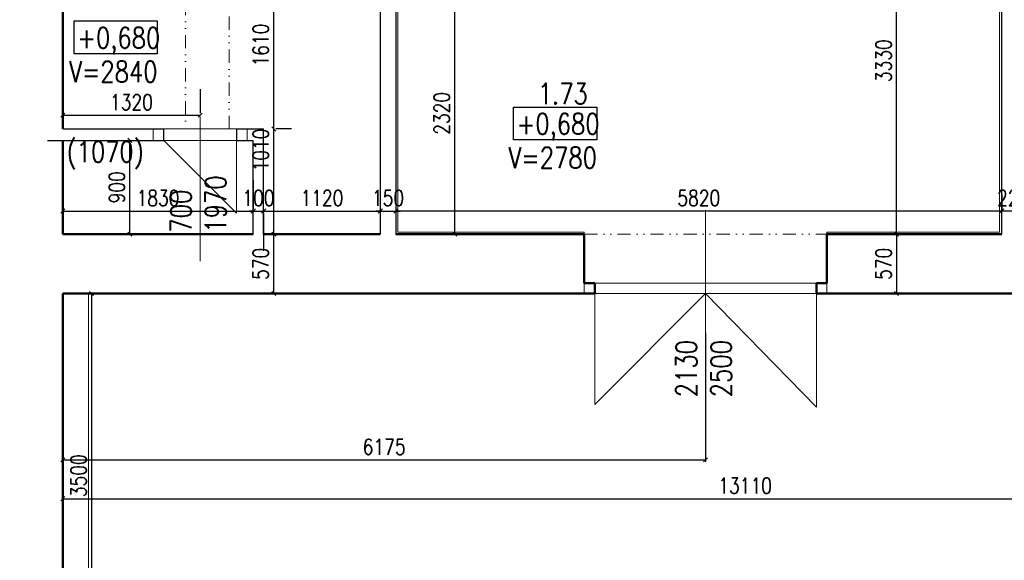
# Model space of a CAD drawing. Header units: millimetres. Extents: x -238874 to 551972, y -298952 to 658415.
# Tile 139 of 256: x 69474 to 78933, y 46209 to 51399. Entities that reach past the tile are written whole.
import ezdxf

# ---------------------------------------------------------------- set-up
doc = ezdxf.new("R2010")
doc.units = ezdxf.units.MM
doc.header["$LTSCALE"] = 20
doc.linetypes.add('DIVIDE2', pattern=[15.875, 6.35, -3.175, 0, -3.175, 0, -3.175])
for name, color, linetype, lineweight in [('CKTEXTY_MALE', 140, 'Continuous', 18), ('NOSNÉ', 8, 'Continuous', 50), ('PRUCHODY', 7, 'Continuous', 18)]:
    doc.layers.add(name, color=color, linetype=linetype, lineweight=lineweight)
for name, color, linetype in [('CZ', 255, 'Continuous'), ('KOTY', 8, 'Continuous'), ('ZDP', 50, 'Continuous')]:
    doc.layers.add(name, color=color, linetype=linetype)
doc.styles.add('SIMPLEX', font='SIMPLEX.shx', dxfattribs={"width": 0.8, "bigfont": 'CAD13.shx'})
doc.styles.get("Standard").update_dxf_attribs({"font": 'simplex.shx', "width": 0.8})
doc.dimstyles.new('CKA', dxfattribs={"dimtxt": 200, "dimasz": 40, "dimexe": 20, "dimexo": 0.2, "dimgap": 50, "dimtad": 1, "dimdec": 0, "dimrnd": 1, "dimzin": 0, "dimdsep": 46, "dimtxsty": 'Standard', "dimblk1": 'OBLIQUE', "dimblk2": 'OBLIQUE', "dimsah": 1, "dimcen": 0.09, "dimclrd": 253, "dimclre": 253, "dimclrt": 253, "dimadec": 0, "dimazin": 0, "dimtfac": 1, "dimtdec": 0, "dimtix": 1, "dimtmove": 2, "dimatfit": 3, "dimfxl": 1, "dimtolj": 1, "dimtzin": 0, "dimarcsym": 0})

# ---------------------------------------------------------------- blocks, each defined once
blk = doc.blocks.new('_OBLIQUE')
at = {"color": 0, "linetype": 'ByBlock'}
blk.add_line((-0.5, -0.5), (0.5, 0.5), dxfattribs=at)
blk = doc.blocks.new('*D687')
at = {"layer": 'DEFPOINTS', "color": 0, "transparency": 16777216}
for p in [(71818, 49561.9), (72938, 49561.9), (72938, 49476.8)]:
    blk.add_point(p, dxfattribs=at)
at = {"layer": 'KOTY', "lineweight": -2, "transparency": 16777216}
for p, q in [((72938, 49857.5), (72938, 49581.9)), ((71818, 49561.9), (72938, 49561.9))]:
    blk.add_line(p, q, dxfattribs=at)
at = {"layer": 'KOTY', "lineweight": -2, "transparency": 16777216, "xscale": 40, "yscale": 40, "zscale": 40, "rotation": 180}
blk.add_blockref('_OBLIQUE', (71818, 49561.9), dxfattribs=at)
at = {"layer": 'KOTY', "lineweight": -2, "transparency": 16777216, "xscale": 40, "yscale": 40, "zscale": 40}
blk.add_blockref('_OBLIQUE', (72938, 49561.9), dxfattribs=at)
at = {"layer": 'KOTY', "transparency": 16777216, "insert": (72378, 49686.9), "char_height": 150, "attachment_point": 5, "style": 'SIMPLEX'}
blk.add_mtext('\\A1;1120', dxfattribs=at)
blk = doc.blocks.new('*D689')
at = {"layer": 'DEFPOINTS', "color": 0, "transparency": 16777216}
for p in [(69888, 48770), (76063, 48770), (76063, 47172.8)]:
    blk.add_point(p, dxfattribs=at)
at = {"layer": 'KOTY', "lineweight": -2, "transparency": 16777216}
for p, q in [((76063, 48389.3), (76063, 47152.8)), ((69888, 47172.8), (76063, 47172.8))]:
    blk.add_line(p, q, dxfattribs=at)
at = {"layer": 'KOTY', "lineweight": -2, "transparency": 16777216, "xscale": 40, "yscale": 40, "zscale": 40, "rotation": 180}
blk.add_blockref('_OBLIQUE', (69888, 47172.8), dxfattribs=at)
at = {"layer": 'KOTY', "lineweight": -2, "transparency": 16777216, "xscale": 40, "yscale": 40, "zscale": 40}
blk.add_blockref('_OBLIQUE', (76063, 47172.8), dxfattribs=at)
at = {"layer": 'KOTY', "transparency": 16777216, "insert": (72975.5, 47297.8), "char_height": 150, "attachment_point": 5, "style": 'SIMPLEX'}
blk.add_mtext('\\A1;6175', dxfattribs=at)
blk = doc.blocks.new('*D691')
at = {"layer": 'DEFPOINTS', "color": 0, "transparency": 16777216}
for p in [(71915, 51960), (72824.4, 51960), (71704.4, 50350)]:
    blk.add_point(p, dxfattribs=at)
at = {"layer": 'KOTY', "lineweight": -2, "transparency": 16777216}
for p, q in [((72443.6, 51960), (71895, 51960)), ((71915, 50350), (71915, 51960))]:
    blk.add_line(p, q, dxfattribs=at)
at = {"layer": 'KOTY', "lineweight": -2, "transparency": 16777216, "xscale": 40, "yscale": 40, "zscale": 40}
for p, rotation in [((71915, 51960), 90), ((71915, 50350), 270)]:
    blk.add_blockref('_OBLIQUE', p, dxfattribs=dict(at, rotation=rotation))
at = {"layer": 'KOTY', "transparency": 16777216, "insert": (71790, 51155), "char_height": 150, "attachment_point": 5, "rotation": 90, "style": 'SIMPLEX'}
blk.add_mtext('\\A1;1610', dxfattribs=at)
blk = doc.blocks.new('*D695')
at = {"layer": 'DEFPOINTS', "color": 0, "transparency": 16777216}
for p in [(69888, 48770), (82998, 48770), (82998, 46799.6)]:
    blk.add_point(p, dxfattribs=at)
at = {"layer": 'KOTY', "lineweight": -2, "transparency": 16777216}
for p, q in [((82998, 48389.3), (82998, 46779.6)), ((69888, 46799.6), (82998, 46799.6))]:
    blk.add_line(p, q, dxfattribs=at)
at = {"layer": 'KOTY', "lineweight": -2, "transparency": 16777216, "xscale": 40, "yscale": 40, "zscale": 40, "rotation": 180}
blk.add_blockref('_OBLIQUE', (69888, 46799.6), dxfattribs=at)
at = {"layer": 'KOTY', "lineweight": -2, "transparency": 16777216, "xscale": 40, "yscale": 40, "zscale": 40}
blk.add_blockref('_OBLIQUE', (82998, 46799.6), dxfattribs=at)
at = {"layer": 'KOTY', "transparency": 16777216, "insert": (76443, 46924.6), "char_height": 150, "attachment_point": 5, "style": 'SIMPLEX'}
blk.add_mtext('\\A1;13110', dxfattribs=at)
blk = doc.blocks.new('*D851')
at = {"layer": 'DEFPOINTS', "color": 0, "transparency": 16777216}
for p in [(69888, 49476.8), (71718, 49561.9), (71718, 49476.8)]:
    blk.add_point(p, dxfattribs=at)
at = {"layer": 'KOTY', "lineweight": -2, "transparency": 16777216}
for p, q in [((71718, 49857.5), (71718, 49581.9)), ((69888, 49561.9), (71718, 49561.9))]:
    blk.add_line(p, q, dxfattribs=at)
at = {"layer": 'KOTY', "lineweight": -2, "transparency": 16777216, "xscale": 40, "yscale": 40, "zscale": 40, "rotation": 180}
blk.add_blockref('_OBLIQUE', (69888, 49561.9), dxfattribs=at)
at = {"layer": 'KOTY', "lineweight": -2, "transparency": 16777216, "xscale": 40, "yscale": 40, "zscale": 40}
blk.add_blockref('_OBLIQUE', (71718, 49561.9), dxfattribs=at)
at = {"layer": 'KOTY', "transparency": 16777216, "insert": (70803, 49686.9), "char_height": 150, "attachment_point": 5, "style": 'SIMPLEX'}
blk.add_mtext('\\A1;1830', dxfattribs=at)
blk = doc.blocks.new('*D852')
at = {"layer": 'DEFPOINTS', "color": 0, "transparency": 16777216}
for p in [(71718, 49476.8), (71818, 49561.9), (71818, 49561.9)]:
    blk.add_point(p, dxfattribs=at)
at = {"layer": 'KOTY', "lineweight": -2, "transparency": 16777216}
for p, q in [((71718, 49561.9), (71678, 49561.9)), ((71718, 49561.9), (71818, 49561.9)), ((71818, 49561.9), (71858, 49561.9)), ((71818, 49181.1), (71818, 49541.9))]:
    blk.add_line(p, q, dxfattribs=at)
at = {"layer": 'KOTY', "lineweight": -2, "transparency": 16777216, "xscale": 40, "yscale": 40, "zscale": 40}
blk.add_blockref('_OBLIQUE', (71718, 49561.9), dxfattribs=at)
at = {"layer": 'KOTY', "lineweight": -2, "transparency": 16777216, "xscale": 40, "yscale": 40, "zscale": 40, "rotation": 180}
blk.add_blockref('_OBLIQUE', (71818, 49561.9), dxfattribs=at)
at = {"layer": 'KOTY', "transparency": 16777216, "insert": (71768, 49686.9), "char_height": 150, "attachment_point": 5, "style": 'SIMPLEX'}
blk.add_mtext('\\A1;100', dxfattribs=at)
blk = doc.blocks.new('*D853')
at = {"layer": 'DEFPOINTS', "color": 0, "transparency": 16777216}
for p in [(71704.4, 50350), (71915, 50350), (72329.4, 49340)]:
    blk.add_point(p, dxfattribs=at)
at = {"layer": 'KOTY', "lineweight": -2, "transparency": 16777216}
for p, q in [((71915, 49340), (71915, 50350)), ((72085.2, 50350), (71935, 50350))]:
    blk.add_line(p, q, dxfattribs=at)
at = {"layer": 'KOTY', "lineweight": -2, "transparency": 16777216, "xscale": 40, "yscale": 40, "zscale": 40}
for p, rotation in [((71915, 50350), 90), ((71915, 49340), 270)]:
    blk.add_blockref('_OBLIQUE', p, dxfattribs=dict(at, rotation=rotation))
at = {"layer": 'KOTY', "transparency": 16777216, "insert": (71790, 50147.2), "char_height": 150, "attachment_point": 5, "rotation": 90, "style": 'SIMPLEX'}
blk.add_mtext('\\A1;1010', dxfattribs=at)
blk = doc.blocks.new('*D854')
at = {"layer": 'DEFPOINTS', "color": 0, "transparency": 16777216}
for p in [(69359.7, 50240), (70532.5, 50240), (69359.7, 49340)]:
    blk.add_point(p, dxfattribs=at)
at = {"layer": 'KOTY', "lineweight": -2, "transparency": 16777216}
for p, q in [((69740.5, 50240), (70552.5, 50240)), ((70532.5, 49340), (70532.5, 50240))]:
    blk.add_line(p, q, dxfattribs=at)
at = {"layer": 'KOTY', "lineweight": -2, "transparency": 16777216, "xscale": 40, "yscale": 40, "zscale": 40}
for p, rotation in [((70532.5, 50240), 90), ((70532.5, 49340), 270)]:
    blk.add_blockref('_OBLIQUE', p, dxfattribs=dict(at, rotation=rotation))
at = {"layer": 'KOTY', "transparency": 16777216, "insert": (70407.5, 49790), "char_height": 150, "attachment_point": 5, "rotation": 90, "style": 'SIMPLEX'}
blk.add_mtext('\\A1;900', dxfattribs=at)
blk = doc.blocks.new('*D863')
at = {"layer": 'DEFPOINTS', "color": 0, "transparency": 16777216}
for p in [(71915, 49340), (72329.4, 49340), (72329.4, 48770)]:
    blk.add_point(p, dxfattribs=at)
at = {"layer": 'KOTY', "lineweight": -2, "transparency": 16777216}
for p, q in [((71948.6, 49340), (71895, 49340)), ((71915, 48770), (71915, 49340))]:
    blk.add_line(p, q, dxfattribs=at)
at = {"layer": 'KOTY', "lineweight": -2, "transparency": 16777216, "xscale": 40, "yscale": 40, "zscale": 40}
for p, rotation in [((71915, 49340), 90), ((71915, 48770), 270)]:
    blk.add_blockref('_OBLIQUE', p, dxfattribs=dict(at, rotation=rotation))
at = {"layer": 'KOTY', "transparency": 16777216, "insert": (71790, 49055), "char_height": 150, "attachment_point": 5, "rotation": 90, "style": 'SIMPLEX'}
blk.add_mtext('\\A1;570', dxfattribs=at)
blk = doc.blocks.new('*D864')
at = {"layer": 'DEFPOINTS', "color": 0, "transparency": 16777216}
for p in [(69888, 48770), (69888, 45270), (70164.5, 45270)]:
    blk.add_point(p, dxfattribs=at)
at = {"layer": 'KOTY', "lineweight": -2, "transparency": 16777216}
for p, q in [((70164.5, 48770), (70164.5, 45270)), ((70268.7, 45270), (70184.5, 45270))]:
    blk.add_line(p, q, dxfattribs=at)
at = {"layer": 'KOTY', "lineweight": -2, "transparency": 16777216, "xscale": 40, "yscale": 40, "zscale": 40}
for p, rotation in [((70164.5, 48770), 90), ((70164.5, 45270), 270)]:
    blk.add_blockref('_OBLIQUE', p, dxfattribs=dict(at, rotation=rotation))
at = {"layer": 'KOTY', "transparency": 16777216, "insert": (70039.5, 47020), "char_height": 150, "attachment_point": 5, "rotation": 90, "style": 'SIMPLEX'}
blk.add_mtext('\\A1;3500', dxfattribs=at)
blk = doc.blocks.new('*D870')
at = {"layer": 'DEFPOINTS', "color": 0, "transparency": 16777216}
for p in [(71208, 50481.8), (69888, 50350), (71208, 50350)]:
    blk.add_point(p, dxfattribs=at)
at = {"layer": 'KOTY', "lineweight": -2, "transparency": 16777216}
for p, q in [((71208, 50730.8), (71208, 50501.8)), ((69888, 50481.8), (71208, 50481.8))]:
    blk.add_line(p, q, dxfattribs=at)
at = {"layer": 'KOTY', "lineweight": -2, "transparency": 16777216, "xscale": 40, "yscale": 40, "zscale": 40, "rotation": 180}
blk.add_blockref('_OBLIQUE', (69888, 50481.8), dxfattribs=at)
at = {"layer": 'KOTY', "lineweight": -2, "transparency": 16777216, "xscale": 40, "yscale": 40, "zscale": 40}
blk.add_blockref('_OBLIQUE', (71208, 50481.8), dxfattribs=at)
at = {"layer": 'KOTY', "transparency": 16777216, "insert": (70548, 50606.8), "char_height": 150, "attachment_point": 5, "style": 'SIMPLEX'}
blk.add_mtext('\\A1;1320', dxfattribs=at)
blk = doc.blocks.new('*D1201')
at = {"layer": 'DEFPOINTS', "color": 0, "transparency": 16777216}
for p in [(72938, 49476.8), (73088, 49561.9), (73088, 49476.8)]:
    blk.add_point(p, dxfattribs=at)
at = {"layer": 'KOTY', "lineweight": -2, "transparency": 16777216}
for p, q in [((73088, 49857.5), (73088, 49581.9)), ((72938, 49561.9), (72898, 49561.9)), ((72938, 49561.9), (73088, 49561.9)), ((73088, 49561.9), (73128, 49561.9))]:
    blk.add_line(p, q, dxfattribs=at)
at = {"layer": 'KOTY', "lineweight": -2, "transparency": 16777216, "xscale": 40, "yscale": 40, "zscale": 40}
blk.add_blockref('_OBLIQUE', (72938, 49561.9), dxfattribs=at)
at = {"layer": 'KOTY', "lineweight": -2, "transparency": 16777216, "xscale": 40, "yscale": 40, "zscale": 40, "rotation": 180}
blk.add_blockref('_OBLIQUE', (73088, 49561.9), dxfattribs=at)
at = {"layer": 'KOTY', "transparency": 16777216, "insert": (73013, 49686.9), "char_height": 150, "attachment_point": 5, "style": 'SIMPLEX'}
blk.add_mtext('\\A1;150', dxfattribs=at)
blk = doc.blocks.new('*D1204')
at = {"layer": 'DEFPOINTS', "color": 0, "transparency": 16777216}
for p in [(78908, 49561.9), (78908, 49340), (79128, 49340)]:
    blk.add_point(p, dxfattribs=at)
at = {"layer": 'KOTY', "lineweight": -2, "transparency": 16777216}
for p, q in [((78908, 49720.8), (78908, 49581.9)), ((78908, 49561.9), (78868, 49561.9)), ((79128, 49561.9), (78908, 49561.9)), ((79128, 49561.9), (79168, 49561.9))]:
    blk.add_line(p, q, dxfattribs=at)
at = {"layer": 'KOTY', "lineweight": -2, "transparency": 16777216, "xscale": 40, "yscale": 40, "zscale": 40}
blk.add_blockref('_OBLIQUE', (78908, 49561.9), dxfattribs=at)
at = {"layer": 'KOTY', "lineweight": -2, "transparency": 16777216, "xscale": 40, "yscale": 40, "zscale": 40, "rotation": 180}
blk.add_blockref('_OBLIQUE', (79128, 49561.9), dxfattribs=at)
at = {"layer": 'KOTY', "transparency": 16777216, "insert": (79018, 49686.9), "char_height": 150, "attachment_point": 5, "style": 'SIMPLEX'}
blk.add_mtext('\\A1;220', dxfattribs=at)
blk = doc.blocks.new('*D1205')
at = {"layer": 'DEFPOINTS', "color": 0, "transparency": 16777216}
for p in [(73088, 49561.9), (73088, 49389.1), (78908, 49340)]:
    blk.add_point(p, dxfattribs=at)
at = {"layer": 'KOTY', "lineweight": -2, "transparency": 16777216}
for p, q in [((73088, 49769.9), (73088, 49581.9)), ((78908, 49561.9), (73088, 49561.9))]:
    blk.add_line(p, q, dxfattribs=at)
at = {"layer": 'KOTY', "lineweight": -2, "transparency": 16777216, "xscale": 40, "yscale": 40, "zscale": 40, "rotation": 180}
blk.add_blockref('_OBLIQUE', (73088, 49561.9), dxfattribs=at)
at = {"layer": 'KOTY', "lineweight": -2, "transparency": 16777216, "xscale": 40, "yscale": 40, "zscale": 40}
blk.add_blockref('_OBLIQUE', (78908, 49561.9), dxfattribs=at)
at = {"layer": 'KOTY', "transparency": 16777216, "insert": (75998, 49686.9), "char_height": 150, "attachment_point": 5, "style": 'SIMPLEX'}
blk.add_mtext('\\A1;5820', dxfattribs=at)
blk = doc.blocks.new('*D1206')
at = {"layer": 'DEFPOINTS', "color": 0, "transparency": 16777216}
for p in [(77898.1, 52670), (78068, 52670), (78068, 49340)]:
    blk.add_point(p, dxfattribs=at)
at = {"layer": 'KOTY', "lineweight": -2, "transparency": 16777216}
for p, q in [((77687.2, 52670), (77878.1, 52670)), ((77898.1, 49340), (77898.1, 52670))]:
    blk.add_line(p, q, dxfattribs=at)
at = {"layer": 'KOTY', "lineweight": -2, "transparency": 16777216, "xscale": 40, "yscale": 40, "zscale": 40}
for p, rotation in [((77898.1, 52670), 90), ((77898.1, 49340), 270)]:
    blk.add_blockref('_OBLIQUE', p, dxfattribs=dict(at, rotation=rotation))
at = {"layer": 'KOTY', "transparency": 16777216, "insert": (77773.1, 51005), "char_height": 150, "attachment_point": 5, "rotation": 90, "style": 'SIMPLEX'}
blk.add_mtext('\\A1;3330', dxfattribs=at)
blk = doc.blocks.new('*D1209')
at = {"layer": 'DEFPOINTS', "color": 0, "transparency": 16777216}
for p in [(72760.4, 51660), (73654.1, 51660), (72760.4, 49340)]:
    blk.add_point(p, dxfattribs=at)
at = {"layer": 'KOTY', "lineweight": -2, "transparency": 16777216}
for p, q in [((73141.2, 51660), (73674.1, 51660)), ((73654.1, 49340), (73654.1, 51660))]:
    blk.add_line(p, q, dxfattribs=at)
at = {"layer": 'KOTY', "lineweight": -2, "transparency": 16777216, "xscale": 40, "yscale": 40, "zscale": 40}
for p, rotation in [((73654.1, 51660), 90), ((73654.1, 49340), 270)]:
    blk.add_blockref('_OBLIQUE', p, dxfattribs=dict(at, rotation=rotation))
at = {"layer": 'KOTY', "transparency": 16777216, "insert": (73529.1, 50500), "char_height": 150, "attachment_point": 5, "rotation": 90, "style": 'SIMPLEX'}
blk.add_mtext('\\A1;2320', dxfattribs=at)
blk = doc.blocks.new('*D1210')
at = {"layer": 'DEFPOINTS', "color": 0, "transparency": 16777216}
for p in [(79913.9, 49340), (77898.1, 48770), (79913.9, 48770)]:
    blk.add_point(p, dxfattribs=at)
at = {"layer": 'KOTY', "lineweight": -2, "transparency": 16777216}
for p, q in [((77898.1, 49340), (77898.1, 48770)), ((79533.1, 48770), (77878.1, 48770))]:
    blk.add_line(p, q, dxfattribs=at)
at = {"layer": 'KOTY', "lineweight": -2, "transparency": 16777216, "xscale": 40, "yscale": 40, "zscale": 40}
for p, rotation in [((77898.1, 49340), 90), ((77898.1, 48770), 270)]:
    blk.add_blockref('_OBLIQUE', p, dxfattribs=dict(at, rotation=rotation))
at = {"layer": 'KOTY', "transparency": 16777216, "insert": (77773.1, 49055), "char_height": 150, "attachment_point": 5, "rotation": 90, "style": 'SIMPLEX'}
blk.add_mtext('\\A1;570', dxfattribs=at)

msp = doc.modelspace()

# ---------------------------------------------------------------- linework, layer by layer
at = {"layer": 'CZ', "color": 7}
for points in [[(69997.428, 51386.779), (70796.455, 51386.779), (70796.455, 51070.842), (69997.428, 51070.842)], [(74218.827, 50560.678), (75017.854, 50560.678), (75017.854, 50244.741), (74218.827, 50244.741)]]:
    msp.add_lwpolyline(points, close=True, dxfattribs=at)
at = {"layer": 'NOSNÉ'}
for p, q in [((69887.962, 50350.047), (69887.962, 52840.047)), ((69887.962, 49340.047), (69887.962, 50240.047)), ((69887.962, 49340.047), (69887.962, 49520.047)), ((69887.962, 49340.047), (71717.962, 49340.047)), ((71817.962, 49340.047), (72937.962, 49340.047)), ((73087.962, 49340.047), (74897.962, 49340.047)), ((74897.962, 49340.047), (74897.962, 48870.047)), ((77227.962, 49340.047), (78907.962, 49340.047)), ((77227.962, 48870.047), (77227.962, 49340.047)), ((74897.962, 48870.047), (74997.962, 48870.047)), ((74997.962, 48870.047), (74997.962, 48770.047)), ((77127.962, 48770.047), (77127.962, 48870.047)), ((77127.962, 48870.047), (77227.962, 48870.047)), ((69887.962, 48770.047), (74997.962, 48770.047)), ((69887.962, 45270.047), (69887.962, 48770.047)), ((77127.962, 48770.047), (82997.962, 48770.047))]:
    msp.add_line(p, q, dxfattribs=at)
at = {"layer": 'PRUCHODY', "linetype": 'DIVIDE2'}
for p, q in [((71067.962, 52840.047), (71067.962, 50350.047)), ((71487.962, 50350.047), (71487.962, 52840.047)), ((74897.962, 49340.047), (77227.962, 49340.047))]:
    msp.add_line(p, q, dxfattribs=at)
at = {"layer": 'PRUCHODY'}
for p, q in [((78887.962, 49360.047), (78887.962, 52650.047)), ((73107.962, 51640.047), (73107.962, 49360.047)), ((71207.962, 49082.169), (71207.962, 50468.094)), ((70757.962, 50240.047), (70757.962, 50350.047)), ((71557.962, 50350.047), (70857.962, 50350.047)), ((71657.962, 50350.047), (71657.962, 50240.047)), ((70857.962, 50240.047), (71557.962, 50240.047)), ((71557.962, 49540.047), (70857.962, 50240.047)), ((71557.962, 50240.047), (71557.962, 49540.047)), ((76062.962, 49570.047), (76062.962, 47179.029)), ((69887.962, 49340.047), (71717.962, 49340.047)), ((69887.962, 49340.047), (71717.962, 49340.047)), ((73107.962, 49360.047), (74897.962, 49360.047)), ((74897.962, 49340.047), (74897.962, 49360.047)), ((77227.962, 49360.047), (78887.962, 49360.047)), ((77227.962, 49360.047), (77227.962, 49340.047)), ((74897.962, 48870.047), (74997.962, 48870.047)), ((74897.962, 48770.047), (74897.962, 48870.047)), ((74997.962, 48870.047), (77127.962, 48870.047)), ((77227.962, 48870.047), (77227.962, 48770.047)), ((70135.924, 48764.338), (70135.924, 39364.338)), ((74997.962, 48770.047), (74897.962, 48770.047)), ((74997.962, 48770.047), (77127.962, 48770.047)), ((76062.962, 48770.047), (74997.962, 47705.047)), ((74997.962, 47705.047), (74997.962, 48770.047)), ((77127.962, 47679.97), (76062.962, 48770.047)), ((77127.962, 48770.047), (77127.962, 47679.97))]:
    msp.add_line(p, q, dxfattribs=at)
at = {"layer": 'ZDP'}
for p, q in [((78907.962, 49340.047), (78907.962, 52670.047)), ((72937.962, 51960.047), (72937.962, 49340.047)), ((73087.962, 51660.047), (73087.962, 49340.047)), ((69887.962, 50350.047), (70857.962, 50350.047)), ((70857.962, 50240.047), (70857.962, 50350.047)), ((71557.962, 50350.047), (71557.962, 50240.047)), ((71557.962, 50350.047), (71817.962, 50350.047)), ((71817.962, 49340.047), (71817.962, 50350.047)), ((69887.962, 50240.047), (70857.962, 50240.047)), ((71557.962, 50240.047), (71717.962, 50240.047)), ((71717.962, 49340.047), (71717.962, 50240.047))]:
    msp.add_line(p, q, dxfattribs=at)

# ---------------------------------------------------------------- texts
at = {"layer": 'CKTEXTY_MALE', "insert": (41215.138, 48082.555), "char_height": 200, "width": 2530.01668, "attachment_point": 1}
msp.add_mtext('\\pi152.87;ÚPRAVA OSTĚNÍ PO \\P\\pi0.49287;OSAZENÍ OKNA ŠTUK \\P\\pi1120.5;+ VÝMALBA', dxfattribs=at)
at = {"layer": 'CZ', "color": 7, "char_height": 200, "width": 1830.1, "attachment_point": 1}
for s, insert in [('+0,680', (70028.264, 51324.957)), ('V=2840', (69947.628, 51000.244)), ('1.73', (74451.614, 50788.465)), ('+0,680', (74249.663, 50498.857)), ('(1070)', (69925.335, 50230.998)), ('V=2780', (74169.027, 50174.143))]:
    msp.add_mtext(s, dxfattribs=dict(at, insert=insert))
at = {"layer": 'CZ', "color": 7, "char_height": 200, "width": 1830.1, "attachment_point": 1, "rotation": 90}
for s, insert in [('700\\P1970', (70924.06, 49354.568)), ('2130\\P2500', (75779.06, 47774.568))]:
    msp.add_mtext(s, dxfattribs=dict(at, insert=insert))

# ---------------------------------------------------------------- dimensions: what is measured, and where the dimension line sits
at = {"layer": 'KOTY'}
for base, p1, p2, angle, text, picture, middle in [((77898.127, 52670.047), (78067.962, 49340.047), (78067.962, 52670.047), 90, '3330', '*D1206', (77773.127, 51005.047)), ((71914.951, 51960.047), (71704.421, 50350.047), (72824.421, 51960.047), 90, '1610', '*D691', (71789.951, 51155.047)), ((73654.063, 51660.047), (72760.431, 49340.047), (72760.431, 51660.047), 270, '2320', '*D1209', (73529.063, 50500.047)), ((70532.54, 50240.047), (69359.723, 49340.047), (69359.723, 50240.047), 270, '900', '*D854', (70407.54, 49790.047)), ((71914.951, 49340.047), (72329.421, 48770.047), (72329.421, 49340.047), 90, '570', '*D863', (71789.951, 49055.047)), ((77898.127, 48770.047), (79913.887, 49340.047), (79913.887, 48770.047), 90, '570', '*D1210', (77773.127, 49055.047)), ((76062.962, 47172.779), (69887.962, 48770.047), (76062.962, 48770.047), 180, '6175', '*D689', (72975.462, 47297.779)), ((82997.962, 46799.604), (69887.962, 48770.047), (82997.962, 48770.047), 180, '13110', '*D695', (76442.962, 46924.604)), ((70164.492, 45270.047), (69887.962, 48770.047), (69887.962, 45270.047), 270, '3500', '*D864', (70039.492, 47020.047))]:
    dim = msp.add_linear_dim(base=base, p1=p1, p2=p2, angle=angle, text=text, dimstyle='CKA', override={"dimtxt": 150, "dimexo": 380.774374, "dimtxsty": 'SIMPLEX', "dimse1": 1, "dimclrd": 256, "dimclre": 256, "dimclrt": 256}, dxfattribs=at)
    dim.commit()
    dim.dimension.update_dxf_attribs({"geometry": picture, "text_midpoint": middle})
for base, p1, p2, text, picture, middle in [((71207.962, 50481.805), (69887.962, 50350.047), (71207.962, 50350.047), '1320', '*D870', (70547.962, 50606.805)), ((71717.962, 49561.861), (69887.962, 49476.767), (71717.962, 49476.767), '1830', '*D851', (70802.962, 49686.861)), ((72937.962, 49561.861), (71817.962, 49561.861), (72937.962, 49476.767), '1120', '*D687', (72377.962, 49686.861)), ((73087.962, 49561.861), (72937.962, 49476.767), (73087.962, 49476.767), '150', '*D1201', (73012.962, 49686.861)), ((71817.962, 49561.861), (71717.962, 49476.767), (71817.962, 49561.861), '100', '*D852', (71767.962, 49686.861)), ((73087.962, 49561.861), (78907.962, 49340.047), (73087.962, 49389.141), '5820', '*D1205', (75997.962, 49686.861)), ((78907.962, 49561.861), (79127.962, 49340.047), (78907.962, 49340.047), '220', '*D1204', (79017.962, 49686.861))]:
    dim = msp.add_linear_dim(base=base, p1=p1, p2=p2, text=text, dimstyle='CKA', override={"dimtxt": 150, "dimexo": 380.774374, "dimtxsty": 'SIMPLEX', "dimse1": 1, "dimclrd": 256, "dimclre": 256, "dimclrt": 256}, dxfattribs=at)
    dim.commit()
    dim.dimension.update_dxf_attribs({"geometry": picture, "text_midpoint": middle})
dim = msp.add_linear_dim(base=(71914.951, 50350.047), p1=(72329.421, 49340.047), p2=(71704.421, 50350.047), angle=90, text='1010', dimstyle='CKA', override={"dimtxt": 150, "dimexo": 380.774374, "dimtxsty": 'SIMPLEX', "dimse1": 1, "dimclrd": 256, "dimclre": 256, "dimclrt": 256}, dxfattribs=at)
dim.commit()
dim.dimension.update_dxf_attribs({"geometry": '*D853', "text_midpoint": (71789.951, 50147.174), "dimtype": 160})

doc.saveas('drawing.dxf')
